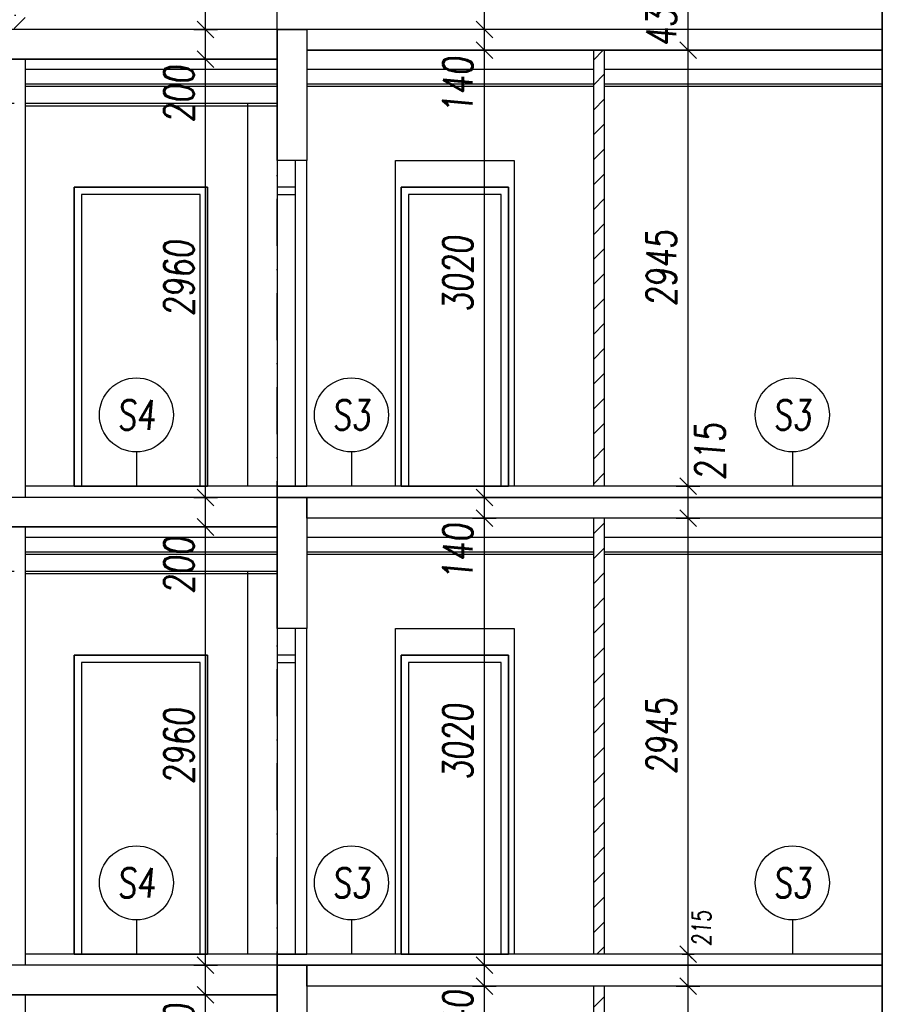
# Model space of a CAD drawing. Header units: millimetres. Extents: x -24606338 to 439687, y 151354 to 480404.
# Tile 76 of 93: x 356301 to 362198, y 238794 to 245443. Entities that reach past the tile are written whole.
import ezdxf
from ezdxf.enums import TextEntityAlignment as Align

# ---------------------------------------------------------------- set-up
doc = ezdxf.new("R2010")
doc.units = ezdxf.units.MM
doc.linetypes.add('ČERCHOVANÁ', pattern=[25.4, 12.7, -6.35, 0, -6.35])
for name, color, linetype in [('DVERE', 4, 'Continuous'), ('KOTY', 7, 'Continuous'), ('NOVA', 240, 'Continuous'), ('NOVÁ INTERIERY', 240, 'Continuous'), ('OSY', 7, 'Continuous'), ('TENKA', 4, 'Continuous'), ('TLUSTA', 2, 'Continuous'), ('ŽB', 3, 'Continuous')]:
    doc.layers.add(name, color=color, linetype=linetype)
doc.styles.add('CS-ROMANS', font='romans.shx', dxfattribs={"width": 0.75, "oblique": 5})
doc.styles.add('CS-ROMANS_100', font='romans.shx', dxfattribs={"width": 0.75, "oblique": 5, "height": 200})
doc.dimstyles.new('A_KÓTA_100', dxfattribs={"dimtxt": 200, "dimasz": 4, "dimexe": 100, "dimexo": 1500, "dimgap": 80, "dimtad": 1, "dimdec": 0, "dimdsep": 46, "dimtxsty": 'CS-ROMANS_100', "dimblk": 'KOT_CARA20', "dimcen": 90, "dimse1": 1, "dimse2": 1, "dimclrd": 256, "dimclre": 256, "dimclrt": 256, "dimadec": 0, "dimazin": 0, "dimtfac": 1, "dimtdec": 0, "dimtix": 1, "dimtmove": 2, "dimatfit": 3, "dimldrblk": 'OBLIQUE', "dimfxl": 1, "dimfxlon": 1, "dimtolj": 1, "dimarcsym": 0})
doc.dimstyles.new('A_KÓTA_50', dxfattribs={"dimtxt": 125, "dimasz": 2, "dimexe": 100, "dimexo": 1500, "dimgap": 40, "dimtad": 1, "dimrnd": 1, "dimdsep": 46, "dimtxsty": 'CS-ROMANS', "dimblk": 'KOT_CARA20', "dimcen": 45, "dimse1": 1, "dimse2": 1, "dimclrd": 256, "dimclre": 256, "dimclrt": 256, "dimadec": 0, "dimazin": 0, "dimtfac": 1, "dimtix": 1, "dimtmove": 2, "dimatfit": 3, "dimldrblk": 'OBLIQUE', "dimfxl": 100, "dimtolj": 1, "dimarcsym": 0})

# ---------------------------------------------------------------- blocks, each defined once
blk = doc.blocks.new('KOT_CARA20')
for p, q in [((0, 20), (0, -20)), ((0, 0), (-14.1, -14.1)), ((0, 0), (14.1, 14.1))]:
    blk.add_line(p, q)
blk = doc.blocks.new('*D2791')
at = {"layer": 'Defpoints', "color": 0, "transparency": 16777216}
for p in [(360813.2, 238917.2), (362123.2, 238917.2), (362123.2, 235972.2)]:
    blk.add_point(p, dxfattribs=at)
at = {"layer": 'KOTY', "lineweight": -2, "transparency": 16777216}
blk.add_line((360813.2, 235976.2), (360813.2, 238913.2), dxfattribs=at)
at = {"layer": 'KOTY', "lineweight": -2, "transparency": 16777216, "xscale": 4, "yscale": 4, "zscale": 4}
for p, rotation in [((360813.2, 238917.2), 90), ((360813.2, 235972.2), 270)]:
    blk.add_blockref('KOT_CARA20', p, dxfattribs=dict(at, rotation=rotation))
at = {"layer": 'KOTY', "transparency": 16777216, "insert": (360633.2, 237444.7), "char_height": 200, "attachment_point": 5, "rotation": 90, "style": 'CS-ROMANS_100'}
blk.add_mtext('\\A1;2945', dxfattribs=at)
blk = doc.blocks.new('_OBLIQUE')
at = {"color": 0, "linetype": 'ByBlock', "ltscale": 15}
blk.add_line((-0.5, -0.5), (0.5, 0.5), dxfattribs=at)
blk = doc.blocks.new('*D2792')
at = {"layer": 'Defpoints', "color": 0, "transparency": 16777216}
for p in [(360813.2, 239132.2), (362123.2, 239132.2), (362123.2, 238917.2)]:
    blk.add_point(p, dxfattribs=at)
at = {"layer": 'KOTY', "lineweight": -2, "transparency": 16777216}
blk.add_line((360813.2, 238919.2), (360813.2, 239130.2), dxfattribs=at)
at = {"layer": 'KOTY', "lineweight": -2, "transparency": 16777216, "xscale": 2, "yscale": 2, "zscale": 2}
for p, rotation in [((360813.2, 239132.2), 90), ((360813.2, 238917.2), 270)]:
    blk.add_blockref('KOT_CARA20', p, dxfattribs=dict(at, rotation=rotation))
at = {"layer": 'KOTY', "transparency": 16777216, "insert": (360903.1, 239307), "char_height": 125, "attachment_point": 5, "rotation": 90, "style": 'CS-ROMANS'}
blk.add_mtext('\\A1;215', dxfattribs=at)
blk = doc.blocks.new('*D2793')
at = {"layer": 'Defpoints', "color": 0, "transparency": 16777216}
for p in [(360813.2, 242077.2), (362123.2, 242077.2), (362123.2, 239132.2)]:
    blk.add_point(p, dxfattribs=at)
at = {"layer": 'KOTY', "lineweight": -2, "transparency": 16777216}
blk.add_line((360813.2, 239136.2), (360813.2, 242073.2), dxfattribs=at)
at = {"layer": 'KOTY', "lineweight": -2, "transparency": 16777216, "xscale": 4, "yscale": 4, "zscale": 4}
for p, rotation in [((360813.2, 242077.2), 90), ((360813.2, 239132.2), 270)]:
    blk.add_blockref('KOT_CARA20', p, dxfattribs=dict(at, rotation=rotation))
at = {"layer": 'KOTY', "transparency": 16777216, "insert": (360633.2, 240604.7), "char_height": 200, "attachment_point": 5, "rotation": 90, "style": 'CS-ROMANS_100'}
blk.add_mtext('\\A1;2945', dxfattribs=at)
blk = doc.blocks.new('*D2794')
at = {"layer": 'Defpoints', "color": 0, "transparency": 16777216}
for p in [(360813.2, 242292.2), (362123.2, 242292.2), (362123.2, 242077.2)]:
    blk.add_point(p, dxfattribs=at)
at = {"layer": 'KOTY', "lineweight": -2, "transparency": 16777216}
blk.add_line((360813.2, 242081.2), (360813.2, 242288.2), dxfattribs=at)
at = {"layer": 'KOTY', "lineweight": -2, "transparency": 16777216, "xscale": 4, "yscale": 4, "zscale": 4}
for p, rotation in [((360813.2, 242292.2), 90), ((360813.2, 242077.2), 270)]:
    blk.add_blockref('KOT_CARA20', p, dxfattribs=dict(at, rotation=rotation))
at = {"layer": 'KOTY', "transparency": 16777216, "insert": (360961.4, 242526.4), "char_height": 200, "attachment_point": 5, "rotation": 90, "style": 'CS-ROMANS_100'}
blk.add_mtext('\\A1;215', dxfattribs=at)
blk = doc.blocks.new('*D2795')
at = {"layer": 'Defpoints', "color": 0, "transparency": 16777216}
for p in [(360813.2, 245237.2), (362123.2, 245237.2), (362123.2, 242292.2)]:
    blk.add_point(p, dxfattribs=at)
at = {"layer": 'KOTY', "lineweight": -2, "transparency": 16777216}
blk.add_line((360813.2, 242296.2), (360813.2, 245233.2), dxfattribs=at)
at = {"layer": 'KOTY', "lineweight": -2, "transparency": 16777216, "xscale": 4, "yscale": 4, "zscale": 4}
for p, rotation in [((360813.2, 245237.2), 90), ((360813.2, 242292.2), 270)]:
    blk.add_blockref('KOT_CARA20', p, dxfattribs=dict(at, rotation=rotation))
at = {"layer": 'KOTY', "transparency": 16777216, "insert": (360633.2, 243764.7), "char_height": 200, "attachment_point": 5, "rotation": 90, "style": 'CS-ROMANS_100'}
blk.add_mtext('\\A1;2945', dxfattribs=at)
blk = doc.blocks.new('*D2796')
at = {"layer": 'Defpoints', "color": 0, "transparency": 16777216}
for p in [(360813.2, 245672.2), (362123.2, 245672.2), (362123.2, 245237.2)]:
    blk.add_point(p, dxfattribs=at)
at = {"layer": 'KOTY', "lineweight": -2, "transparency": 16777216}
for p, q in [((360813.2, 245676.2), (360813.2, 245680.2)), ((360813.2, 245237.2), (360813.2, 245672.2)), ((360813.2, 245233.2), (360813.2, 245229.2))]:
    blk.add_line(p, q, dxfattribs=at)
at = {"layer": 'KOTY', "lineweight": -2, "transparency": 16777216, "xscale": 4, "yscale": 4, "zscale": 4}
for p, rotation in [((360813.2, 245672.2), 270), ((360813.2, 245237.2), 90)]:
    blk.add_blockref('KOT_CARA20', p, dxfattribs=dict(at, rotation=rotation))
at = {"layer": 'KOTY', "transparency": 16777216, "insert": (360633.2, 245454.7), "char_height": 200, "attachment_point": 5, "rotation": 90, "style": 'CS-ROMANS_100'}
blk.add_mtext('\\A1;435', dxfattribs=at)
blk = doc.blocks.new('*D3340')
at = {"layer": 'Defpoints', "color": 0, "transparency": 16777216}
for p in [(357555.3, 238857.2), (357690, 238857.2), (357832.8, 235897.2)]:
    blk.add_point(p, dxfattribs=at)
at = {"layer": 'KOTY', "lineweight": -2, "transparency": 16777216}
blk.add_line((357555.3, 235901.2), (357555.3, 238853.2), dxfattribs=at)
at = {"layer": 'KOTY', "lineweight": -2, "transparency": 16777216, "xscale": 4, "yscale": 4, "zscale": 4}
for p, rotation in [((357555.3, 238857.2), 90), ((357555.3, 235897.2), 270)]:
    blk.add_blockref('KOT_CARA20', p, dxfattribs=dict(at, rotation=rotation))
at = {"layer": 'KOTY', "transparency": 16777216, "insert": (357375.3, 237377.2), "char_height": 200, "attachment_point": 5, "rotation": 90, "style": 'CS-ROMANS_100'}
blk.add_mtext('\\A1;2960', dxfattribs=at)
blk = doc.blocks.new('*D3341')
at = {"layer": 'Defpoints', "color": 0, "transparency": 16777216}
for p in [(357555.3, 239057.2), (357695.1, 239057.2), (357690, 238857.2)]:
    blk.add_point(p, dxfattribs=at)
at = {"layer": 'KOTY', "lineweight": -2, "transparency": 16777216}
blk.add_line((357555.3, 238861.2), (357555.3, 239053.2), dxfattribs=at)
at = {"layer": 'KOTY', "lineweight": -2, "transparency": 16777216, "xscale": 4, "yscale": 4, "zscale": 4}
for p, rotation in [((357555.3, 239057.2), 90), ((357555.3, 238857.2), 270)]:
    blk.add_blockref('KOT_CARA20', p, dxfattribs=dict(at, rotation=rotation))
at = {"layer": 'KOTY', "transparency": 16777216, "insert": (357375.3, 238605.3), "char_height": 200, "attachment_point": 5, "rotation": 90, "style": 'CS-ROMANS_100'}
blk.add_mtext('\\A1;200', dxfattribs=at)
blk = doc.blocks.new('*D3342')
at = {"layer": 'Defpoints', "color": 0, "transparency": 16777216}
for p in [(357555.3, 242017.2), (357752.5, 242017.2), (357695.1, 239057.2)]:
    blk.add_point(p, dxfattribs=at)
at = {"layer": 'KOTY', "lineweight": -2, "transparency": 16777216}
blk.add_line((357555.3, 239061.2), (357555.3, 242013.2), dxfattribs=at)
at = {"layer": 'KOTY', "lineweight": -2, "transparency": 16777216, "xscale": 4, "yscale": 4, "zscale": 4}
for p, rotation in [((357555.3, 242017.2), 90), ((357555.3, 239057.2), 270)]:
    blk.add_blockref('KOT_CARA20', p, dxfattribs=dict(at, rotation=rotation))
at = {"layer": 'KOTY', "transparency": 16777216, "insert": (357375.3, 240537.2), "char_height": 200, "attachment_point": 5, "rotation": 90, "style": 'CS-ROMANS_100'}
blk.add_mtext('\\A1;2960', dxfattribs=at)
blk = doc.blocks.new('*D3343')
at = {"layer": 'Defpoints', "color": 0, "transparency": 16777216}
for p in [(357555.3, 242217.2), (357752.5, 242217.2), (357752.5, 242017.2)]:
    blk.add_point(p, dxfattribs=at)
at = {"layer": 'KOTY', "lineweight": -2, "transparency": 16777216}
blk.add_line((357555.3, 242021.2), (357555.3, 242213.2), dxfattribs=at)
at = {"layer": 'KOTY', "lineweight": -2, "transparency": 16777216, "xscale": 4, "yscale": 4, "zscale": 4}
for p, rotation in [((357555.3, 242217.2), 90), ((357555.3, 242017.2), 270)]:
    blk.add_blockref('KOT_CARA20', p, dxfattribs=dict(at, rotation=rotation))
at = {"layer": 'KOTY', "transparency": 16777216, "insert": (357375.3, 241758.5), "char_height": 200, "attachment_point": 5, "rotation": 90, "style": 'CS-ROMANS_100'}
blk.add_mtext('\\A1;200', dxfattribs=at)
blk = doc.blocks.new('*D3344')
at = {"layer": 'Defpoints', "color": 0, "transparency": 16777216}
for p in [(357555.3, 245177.2), (357696.8, 245177.2), (357752.5, 242217.2)]:
    blk.add_point(p, dxfattribs=at)
at = {"layer": 'KOTY', "lineweight": -2, "transparency": 16777216}
blk.add_line((357555.3, 242221.2), (357555.3, 245173.2), dxfattribs=at)
at = {"layer": 'KOTY', "lineweight": -2, "transparency": 16777216, "xscale": 4, "yscale": 4, "zscale": 4}
for p, rotation in [((357555.3, 245177.2), 90), ((357555.3, 242217.2), 270)]:
    blk.add_blockref('KOT_CARA20', p, dxfattribs=dict(at, rotation=rotation))
at = {"layer": 'KOTY', "transparency": 16777216, "insert": (357375.3, 243697.2), "char_height": 200, "attachment_point": 5, "rotation": 90, "style": 'CS-ROMANS_100'}
blk.add_mtext('\\A1;2960', dxfattribs=at)
blk = doc.blocks.new('*D3345')
at = {"layer": 'Defpoints', "color": 0, "transparency": 16777216}
for p in [(357555.3, 245377.2), (357752.5, 245377.2), (357696.8, 245177.2)]:
    blk.add_point(p, dxfattribs=at)
at = {"layer": 'KOTY', "lineweight": -2, "transparency": 16777216}
blk.add_line((357555.3, 245181.2), (357555.3, 245373.2), dxfattribs=at)
at = {"layer": 'KOTY', "lineweight": -2, "transparency": 16777216, "xscale": 4, "yscale": 4, "zscale": 4}
for p, rotation in [((357555.3, 245377.2), 90), ((357555.3, 245177.2), 270)]:
    blk.add_blockref('KOT_CARA20', p, dxfattribs=dict(at, rotation=rotation))
at = {"layer": 'KOTY', "transparency": 16777216, "insert": (357375.3, 244940.9), "char_height": 200, "attachment_point": 5, "rotation": 90, "style": 'CS-ROMANS_100'}
blk.add_mtext('\\A1;200', dxfattribs=at)
blk = doc.blocks.new('*D3346')
at = {"layer": 'Defpoints', "color": 0, "transparency": 16777216}
for p in [(357555.3, 249627.2), (357752.5, 249627.2), (357752.5, 245377.2)]:
    blk.add_point(p, dxfattribs=at)
at = {"layer": 'KOTY', "lineweight": -2, "transparency": 16777216}
blk.add_line((357555.3, 245381.2), (357555.3, 249623.2), dxfattribs=at)
at = {"layer": 'KOTY', "lineweight": -2, "transparency": 16777216, "xscale": 4, "yscale": 4, "zscale": 4}
for p, rotation in [((357555.3, 249627.2), 90), ((357555.3, 245377.2), 270)]:
    blk.add_blockref('KOT_CARA20', p, dxfattribs=dict(at, rotation=rotation))
at = {"layer": 'KOTY', "transparency": 16777216, "insert": (357375.3, 247502.2), "char_height": 200, "attachment_point": 5, "rotation": 90, "style": 'CS-ROMANS_100'}
blk.add_mtext('\\A1;4250', dxfattribs=at)
blk = doc.blocks.new('*D3381')
at = {"layer": 'Defpoints', "color": 0, "transparency": 16777216}
for p in [(359438.4, 238917.2), (359629, 238917.2), (359818.4, 235897.2)]:
    blk.add_point(p, dxfattribs=at)
at = {"layer": 'KOTY', "lineweight": -2, "transparency": 16777216}
blk.add_line((359438.4, 235901.2), (359438.4, 238913.2), dxfattribs=at)
at = {"layer": 'KOTY', "lineweight": -2, "transparency": 16777216, "xscale": 4, "yscale": 4, "zscale": 4}
for p, rotation in [((359438.4, 238917.2), 90), ((359438.4, 235897.2), 270)]:
    blk.add_blockref('KOT_CARA20', p, dxfattribs=dict(at, rotation=rotation))
at = {"layer": 'KOTY', "transparency": 16777216, "insert": (359258.4, 237407.2), "char_height": 200, "attachment_point": 5, "rotation": 90, "style": 'CS-ROMANS_100'}
blk.add_mtext('\\A1;3020', dxfattribs=at)
blk = doc.blocks.new('*D3382')
at = {"layer": 'Defpoints', "color": 0, "transparency": 16777216}
for p in [(359438.4, 239057.2), (359619.1, 239057.2), (359629, 238917.2)]:
    blk.add_point(p, dxfattribs=at)
at = {"layer": 'KOTY', "lineweight": -2, "transparency": 16777216}
for p, q in [((359438.4, 239061.2), (359438.4, 239065.2)), ((359438.4, 238917.2), (359438.4, 239057.2)), ((359438.4, 238913.2), (359438.4, 238909.2))]:
    blk.add_line(p, q, dxfattribs=at)
at = {"layer": 'KOTY', "lineweight": -2, "transparency": 16777216, "xscale": 4, "yscale": 4, "zscale": 4}
for p, rotation in [((359438.4, 239057.2), 270), ((359438.4, 238917.2), 90)]:
    blk.add_blockref('KOT_CARA20', p, dxfattribs=dict(at, rotation=rotation))
at = {"layer": 'KOTY', "transparency": 16777216, "insert": (359258.4, 238696.8), "char_height": 200, "attachment_point": 5, "rotation": 90, "style": 'CS-ROMANS_100'}
blk.add_mtext('\\A1;140', dxfattribs=at)
blk = doc.blocks.new('*D3383')
at = {"layer": 'Defpoints', "color": 0, "transparency": 16777216}
for p in [(359438.4, 242077.2), (359819, 242077.2), (359619.1, 239057.2)]:
    blk.add_point(p, dxfattribs=at)
at = {"layer": 'KOTY', "lineweight": -2, "transparency": 16777216}
blk.add_line((359438.4, 239061.2), (359438.4, 242073.2), dxfattribs=at)
at = {"layer": 'KOTY', "lineweight": -2, "transparency": 16777216, "xscale": 4, "yscale": 4, "zscale": 4}
for p, rotation in [((359438.4, 242077.2), 90), ((359438.4, 239057.2), 270)]:
    blk.add_blockref('KOT_CARA20', p, dxfattribs=dict(at, rotation=rotation))
at = {"layer": 'KOTY', "transparency": 16777216, "insert": (359258.4, 240567.2), "char_height": 200, "attachment_point": 5, "rotation": 90, "style": 'CS-ROMANS_100'}
blk.add_mtext('\\A1;3020', dxfattribs=at)
blk = doc.blocks.new('*D3384')
at = {"layer": 'Defpoints', "color": 0, "transparency": 16777216}
for p in [(359438.4, 242217.2), (359824, 242217.2), (359819, 242077.2)]:
    blk.add_point(p, dxfattribs=at)
at = {"layer": 'KOTY', "lineweight": -2, "transparency": 16777216}
for p, q in [((359438.4, 242221.2), (359438.4, 242225.2)), ((359438.4, 242077.2), (359438.4, 242217.2)), ((359438.4, 242073.2), (359438.4, 242069.2))]:
    blk.add_line(p, q, dxfattribs=at)
at = {"layer": 'KOTY', "lineweight": -2, "transparency": 16777216, "xscale": 4, "yscale": 4, "zscale": 4}
for p, rotation in [((359438.4, 242217.2), 270), ((359438.4, 242077.2), 90)]:
    blk.add_blockref('KOT_CARA20', p, dxfattribs=dict(at, rotation=rotation))
at = {"layer": 'KOTY', "transparency": 16777216, "insert": (359258.4, 241848.4), "char_height": 200, "attachment_point": 5, "rotation": 90, "style": 'CS-ROMANS_100'}
blk.add_mtext('\\A1;140', dxfattribs=at)
blk = doc.blocks.new('*D3385')
at = {"layer": 'Defpoints', "color": 0, "transparency": 16777216}
for p in [(359438.4, 245237.2), (359944.2, 245237.2), (359824, 242217.2)]:
    blk.add_point(p, dxfattribs=at)
at = {"layer": 'KOTY', "lineweight": -2, "transparency": 16777216}
blk.add_line((359438.4, 242221.2), (359438.4, 245233.2), dxfattribs=at)
at = {"layer": 'KOTY', "lineweight": -2, "transparency": 16777216, "xscale": 4, "yscale": 4, "zscale": 4}
for p, rotation in [((359438.4, 245237.2), 90), ((359438.4, 242217.2), 270)]:
    blk.add_blockref('KOT_CARA20', p, dxfattribs=dict(at, rotation=rotation))
at = {"layer": 'KOTY', "transparency": 16777216, "insert": (359258.4, 243727.2), "char_height": 200, "attachment_point": 5, "rotation": 90, "style": 'CS-ROMANS_100'}
blk.add_mtext('\\A1;3020', dxfattribs=at)
blk = doc.blocks.new('*D3386')
at = {"layer": 'Defpoints', "color": 0, "transparency": 16777216}
for p in [(359438.4, 245377.2), (359984.2, 245377.2), (359944.2, 245237.2)]:
    blk.add_point(p, dxfattribs=at)
at = {"layer": 'KOTY', "lineweight": -2, "transparency": 16777216}
for p, q in [((359438.4, 245381.2), (359438.4, 245385.2)), ((359438.4, 245237.2), (359438.4, 245377.2)), ((359438.4, 245233.2), (359438.4, 245229.2))]:
    blk.add_line(p, q, dxfattribs=at)
at = {"layer": 'KOTY', "lineweight": -2, "transparency": 16777216, "xscale": 4, "yscale": 4, "zscale": 4}
for p, rotation in [((359438.4, 245377.2), 270), ((359438.4, 245237.2), 90)]:
    blk.add_blockref('KOT_CARA20', p, dxfattribs=dict(at, rotation=rotation))
at = {"layer": 'KOTY', "transparency": 16777216, "insert": (359258.4, 245000), "char_height": 200, "attachment_point": 5, "rotation": 90, "style": 'CS-ROMANS_100'}
blk.add_mtext('\\A1;140', dxfattribs=at)
blk = doc.blocks.new('*D3387')
at = {"layer": 'Defpoints', "color": 0, "transparency": 16777216}
for p in [(359438.4, 249627.2), (359829.1, 249627.2), (359984.2, 245377.2)]:
    blk.add_point(p, dxfattribs=at)
at = {"layer": 'KOTY', "lineweight": -2, "transparency": 16777216}
blk.add_line((359438.4, 245381.2), (359438.4, 249623.2), dxfattribs=at)
at = {"layer": 'KOTY', "lineweight": -2, "transparency": 16777216, "xscale": 4, "yscale": 4, "zscale": 4}
for p, rotation in [((359438.4, 249627.2), 90), ((359438.4, 245377.2), 270)]:
    blk.add_blockref('KOT_CARA20', p, dxfattribs=dict(at, rotation=rotation))
at = {"layer": 'KOTY', "transparency": 16777216, "insert": (359258.4, 247502.2), "char_height": 200, "attachment_point": 5, "rotation": 90, "style": 'CS-ROMANS_100'}
blk.add_mtext('\\A1;4250', dxfattribs=at)
blk = doc.blocks.new('*D3473')
at = {"layer": 'Defpoints', "color": 0, "transparency": 16777216}
for p in [(356582.2, 253725.2), (347399.6, 186387.2), (348613.2, 186387.2)]:
    blk.add_point(p, dxfattribs=at)
at = {"layer": 'KOTY', "lineweight": -2, "transparency": 16777216}
blk.add_line((347399.6, 253721.2), (347399.6, 186391.2), dxfattribs=at)
at = {"layer": 'KOTY', "lineweight": -2, "transparency": 16777216, "xscale": 4, "yscale": 4, "zscale": 4}
for p, rotation in [((347399.6, 253725.2), 90), ((347399.6, 186387.2), 270)]:
    blk.add_blockref('KOT_CARA20', p, dxfattribs=dict(at, rotation=rotation))
at = {"layer": 'KOTY', "transparency": 16777216, "insert": (347219.6, 220056.2), "char_height": 200, "attachment_point": 5, "rotation": 90, "style": 'CS-ROMANS_100'}
blk.add_mtext('\\A1;67338', dxfattribs=at)

msp = doc.modelspace()

# ---------------------------------------------------------------- hatches: boundary and pattern name
at = {"layer": 'NOVÁ INTERIERY', "true_color": 0xf00000}
h = msp.add_hatch(dxfattribs=at)
h.set_pattern_fill('SACNCR', color=1, scale=50)
h.set_pattern_definition([(45, (320826.25, -30332.43), (-84.1899, 84.1899), []), (45, (320910.44, -30332.43), (-84.1899, 84.1899), [0, -119.0625])])
h.paths.add_polyline_path([(356263.246, 245377.158), (356338.246, 245377.158), (356338.246, 249627.158), (356263.246, 249627.158)])
h = msp.add_hatch(dxfattribs=at)
h.set_pattern_fill('SACNCR', color=1, scale=50)
h.paths.add_polyline_path([(360248.246, 245237.158), (360173.246, 245237.158), (360173.246, 242292.158), (360248.246, 242292.158)])
h = msp.add_hatch(dxfattribs=at)
h.set_pattern_fill('SACNCR', color=1, scale=50)
h.paths.add_polyline_path([(360248.246, 242077.158), (360173.246, 242077.158), (360173.246, 239132.158), (360248.246, 239132.158)])
h = msp.add_hatch(dxfattribs=at)
h.set_pattern_fill('SACNCR', color=1, scale=50)
h.paths.add_polyline_path([(360248.246, 238917.158), (360173.246, 238917.158), (360173.246, 235972.158), (360248.246, 235972.158)])

# ---------------------------------------------------------------- linework, layer by layer
at = {"layer": 'DVERE'}
for points in [[(358838.246, 244492.158), (359638.246, 244492.158), (359638.246, 242292.158), (358838.246, 242292.158)], [(356668.246, 242292.158), (357568.246, 242292.158), (357568.246, 244312.158), (356668.246, 244312.158)], [(358875.746, 242292.158), (359600.746, 242292.158), (359600.746, 244312.158), (358875.746, 244312.158)], [(356718.246, 242292.158), (357518.246, 242292.158), (357518.246, 244262.158), (356718.246, 244262.158)], [(358925.746, 242292.158), (359550.746, 242292.158), (359550.746, 244262.158), (358925.746, 244262.158)], [(358838.246, 241332.158), (359638.246, 241332.158), (359638.246, 239132.158), (358838.246, 239132.158)], [(356668.246, 239132.158), (357568.246, 239132.158), (357568.246, 241152.158), (356668.246, 241152.158)], [(356668.246, 239132.158), (357568.246, 239132.158), (357568.246, 241152.158), (356668.246, 241152.158)], [(356718.246, 239132.158), (357518.246, 239132.158), (357518.246, 241102.158), (356718.246, 241102.158)], [(356718.246, 239132.158), (357518.246, 239132.158), (357518.246, 241102.158), (356718.246, 241102.158)], [(358875.746, 239132.158), (359600.746, 239132.158), (359600.746, 241152.158), (358875.746, 241152.158)], [(358875.746, 239132.158), (359600.746, 239132.158), (359600.746, 241152.158), (358875.746, 241152.158)], [(358925.746, 239132.158), (359550.746, 239132.158), (359550.746, 241102.158), (358925.746, 241102.158)], [(358925.746, 239132.158), (359550.746, 239132.158), (359550.746, 241102.158), (358925.746, 241102.158)]]:
    msp.add_lwpolyline(points, close=True, dxfattribs=at)
at = {"layer": 'KOTY'}
for p, q in [((357088.462, 242524.118), (357088.462, 242292.158)), ((358540.122, 242524.118), (358540.122, 242292.158)), ((361516.772, 242524.118), (361516.772, 242292.158)), ((357088.462, 239364.118), (357088.462, 239132.158)), ((358540.122, 239364.118), (358540.122, 239132.158)), ((361516.772, 239364.118), (361516.772, 239132.158))]:
    msp.add_line(p, q, dxfattribs=at)
at = {"layer": 'KOTY', "ltscale": 20}
for centre in [(357088.462, 242774.118), (358540.122, 242774.118), (361516.772, 242774.118), (357088.462, 239614.118), (358540.122, 239614.118), (361516.772, 239614.118)]:
    msp.add_circle(centre, 250, dxfattribs=at)
at = {"layer": 'NOVA'}
for points in [[(360173.246, 245237.158), (360173.246, 242292.158)], [(360248.246, 242292.158), (360248.246, 245237.158)], [(360173.246, 242077.158), (360173.246, 239132.158)], [(360248.246, 239132.158), (360248.246, 242077.158)], [(360173.246, 238917.158), (360173.246, 235972.158)], [(360248.246, 235972.158), (360248.246, 238917.158)]]:
    msp.add_lwpolyline(points, dxfattribs=at)
at = {"layer": 'NOVÁ INTERIERY'}
for p, q in [((358038.246, 244492.158), (358038.246, 242292.158)), ((358038.246, 241332.158), (358038.246, 239132.158))]:
    msp.add_line(p, q, dxfattribs=at)
for points in [[(358038.246, 245107.158), (356338.246, 245107.158)], [(360173.246, 245107.158), (358238.246, 245107.158)], [(362123.246, 245107.158), (360248.246, 245107.158)], [(358038.246, 245007.158), (356338.246, 245007.158)], [(358038.246, 244992.158), (356338.246, 244992.158)], [(360173.246, 245007.158), (358238.246, 245007.158)], [(360173.246, 244992.158), (358238.246, 244992.158)], [(362123.246, 245007.158), (360248.246, 245007.158)], [(362123.246, 244992.158), (360248.246, 244992.158)], [(358163.246, 242292.158), (358163.246, 244492.158)], [(358038.246, 241947.158), (356338.246, 241947.158)], [(360173.246, 241947.158), (358238.246, 241947.158)], [(362123.246, 241947.158), (360248.246, 241947.158)], [(358038.246, 241847.158), (356338.246, 241847.158)], [(358038.246, 241832.158), (356338.246, 241832.158)], [(360173.246, 241847.158), (358238.246, 241847.158)], [(360173.246, 241832.158), (358238.246, 241832.158)], [(362123.246, 241847.158), (360248.246, 241847.158)], [(362123.246, 241832.158), (360248.246, 241832.158)], [(358163.246, 239132.158), (358163.246, 241332.158)]]:
    msp.add_lwpolyline(points, dxfattribs=at)
for points in [[(356668.246, 244312.158), (357568.246, 244312.158), (357568.246, 242292.158), (356668.246, 242292.158)], [(358038.246, 244262.158), (358163.246, 244262.158), (358163.246, 244312.158), (358038.246, 244312.158)], [(358875.746, 244312.158), (359600.746, 244312.158), (359600.746, 242292.158), (358875.746, 242292.158)], [(356718.246, 242292.158), (357518.246, 242292.158), (357518.246, 244262.158), (356718.246, 244262.158)], [(358925.746, 242292.158), (359550.746, 242292.158), (359550.746, 244262.158), (358925.746, 244262.158)], [(358038.246, 242217.158), (362123.246, 242217.158), (362123.246, 242292.158), (358038.246, 242292.158)], [(356668.246, 241152.158), (357568.246, 241152.158), (357568.246, 239132.158), (356668.246, 239132.158)], [(356718.246, 239132.158), (357518.246, 239132.158), (357518.246, 241102.158), (356718.246, 241102.158)], [(358038.246, 241102.158), (358163.246, 241102.158), (358163.246, 241152.158), (358038.246, 241152.158)], [(358875.746, 241152.158), (359600.746, 241152.158), (359600.746, 239132.158), (358875.746, 239132.158)], [(358925.746, 239132.158), (359550.746, 239132.158), (359550.746, 241102.158), (358925.746, 241102.158)], [(358038.246, 239057.158), (362123.246, 239057.158), (362123.246, 239132.158), (358038.246, 239132.158)]]:
    msp.add_lwpolyline(points, close=True, dxfattribs=at)
at = {"layer": 'OSY', "linetype": 'ČERCHOVANÁ', "ltscale": 25}
msp.add_lwpolyline([(358038.246, 174688.935), (358038.246, 251607.158)], dxfattribs=at)
at = {"layer": 'TENKA'}
for p, q in [((356338.246, 244862.158), (358038.246, 244862.158)), ((356338.246, 241702.158), (358038.246, 241702.158))]:
    msp.add_line(p, q, dxfattribs=at)
for points in [[(362123.246, 245377.158), (351438.246, 245377.158)], [(356263.246, 244877.158), (351438.246, 244877.158), (351438.246, 245177.158), (358038.246, 245177.158), (358038.246, 244877.158), (356338.246, 244877.158)], [(357838.246, 244877.158), (357838.246, 242292.158)], [(358163.246, 242292.158), (358163.246, 244492.158)], [(362123.246, 242217.158), (351438.246, 242217.158)], [(356263.246, 241717.158), (351438.246, 241717.158), (351438.246, 242017.158), (358038.246, 242017.158), (358038.246, 241717.158), (356338.246, 241717.158)], [(357838.246, 241717.158), (357838.246, 239132.158)], [(358163.246, 239132.158), (358163.246, 241332.158)], [(362123.246, 239057.158), (351438.246, 239057.158)], [(356263.246, 238557.158), (351438.246, 238557.158), (351438.246, 238857.158), (358038.246, 238857.158), (358038.246, 238557.158), (356338.246, 238557.158)]]:
    msp.add_lwpolyline(points, dxfattribs=at)
for points in [[(358038.246, 242292.158), (358238.246, 242292.158), (358238.246, 244492.158), (358038.246, 244492.158)], [(358038.246, 244262.158), (358163.246, 244262.158), (358163.246, 244312.158), (358038.246, 244312.158)], [(358038.246, 239132.158), (358238.246, 239132.158), (358238.246, 241332.158), (358038.246, 241332.158)], [(358038.246, 241102.158), (358163.246, 241102.158), (358163.246, 241152.158), (358038.246, 241152.158)]]:
    msp.add_lwpolyline(points, close=True, dxfattribs=at)
at = {"layer": 'TLUSTA'}
for points in [[(362123.246, 249627.158), (362123.246, 193237.158)], [(358038.246, 245377.158), (358038.246, 244492.158)], [(358238.246, 245377.158), (358238.246, 244492.158)], [(362123.246, 245237.158), (358238.246, 245237.158)], [(358038.246, 245177.158), (351438.246, 245177.158)], [(356338.246, 245177.158), (356338.246, 242217.158)], [(358238.246, 244492.158), (358038.246, 244492.158)], [(362123.246, 242292.158), (356338.246, 242292.158)], [(358038.246, 242217.158), (358038.246, 241332.158)], [(358238.246, 242217.158), (358238.246, 241332.158)], [(362123.246, 242077.158), (358238.246, 242077.158)], [(358038.246, 242017.158), (351438.246, 242017.158)], [(356338.246, 242017.158), (356338.246, 239057.158)], [(358238.246, 241332.158), (358038.246, 241332.158)], [(362123.246, 239132.158), (356338.246, 239132.158)], [(358038.246, 239057.158), (358038.246, 238172.158)], [(358238.246, 239057.158), (358238.246, 238172.158)], [(362123.246, 238917.158), (358238.246, 238917.158)], [(358038.246, 238857.158), (351438.246, 238857.158)], [(356338.246, 238857.158), (356338.246, 235897.158)]]:
    msp.add_lwpolyline(points, dxfattribs=at)
at = {"layer": 'ŽB'}
for points in [[(362123.246, 249627.158), (362273.246, 249627.158), (362273.246, 193237.158), (362123.246, 193237.158)], [(351438.246, 245177.158), (358038.246, 245177.158), (358038.246, 245377.158), (351438.246, 245377.158)], [(358038.246, 245377.158), (358238.246, 245377.158), (358238.246, 244492.158), (358038.246, 244492.158)], [(358238.246, 245237.158), (362123.246, 245237.158), (362123.246, 245377.158), (358238.246, 245377.158)], [(351438.246, 242017.158), (358038.246, 242017.158), (358038.246, 242217.158), (351438.246, 242217.158)], [(358038.246, 242217.158), (358238.246, 242217.158), (358238.246, 241332.158), (358038.246, 241332.158)], [(358238.246, 242217.158), (362123.246, 242217.158), (362123.246, 242077.158), (358238.246, 242077.158)], [(351438.246, 238857.158), (358038.246, 238857.158), (358038.246, 239057.158), (351438.246, 239057.158)], [(358038.246, 239057.158), (358238.246, 239057.158), (358238.246, 238172.158), (358038.246, 238172.158)], [(358238.246, 239057.158), (362123.246, 239057.158), (362123.246, 238917.158), (358238.246, 238917.158)]]:
    msp.add_lwpolyline(points, close=True, dxfattribs=at)

# ---------------------------------------------------------------- texts
at = {"layer": 'KOTY', "ltscale": 20, "style": 'CS-ROMANS', "oblique": 5, "width": 0.75}
for s, p in [('S4', (357088.462, 242774.118)), ('S3', (358540.122, 242774.118)), ('S3', (361516.772, 242774.118)), ('S4', (357088.462, 239614.118)), ('S3', (358540.122, 239614.118)), ('S3', (361516.772, 239614.118))]:
    msp.add_text(s, height=200, dxfattribs=at).set_placement(p, align=Align.MIDDLE)

# ---------------------------------------------------------------- dimensions: what is measured, and where the dimension line sits
at = {"layer": 'KOTY'}
for base, p1, p2, picture, middle in [((347399.564, 186387.158), (356582.209, 253725.158), (348613.152, 186387.158), '*D3473', (347219.564, 220056.158)), ((357555.316, 249627.158), (357752.451, 245377.158), (357752.451, 249627.158), '*D3346', (357375.316, 247502.158)), ((359438.383, 249627.158), (359984.173, 245377.158), (359829.104, 249627.158), '*D3387', (359258.383, 247502.158)), ((360813.234, 245672.158), (362123.246, 245237.158), (362123.246, 245672.158), '*D2796', (360633.234, 245454.658)), ((359438.383, 245237.158), (359824.046, 242217.158), (359944.177, 245237.158), '*D3385', (359258.383, 243727.158)), ((360813.234, 245237.158), (362123.246, 242292.158), (362123.246, 245237.158), '*D2795', (360633.234, 243764.658)), ((357555.316, 245177.158), (357752.451, 242217.158), (357696.805, 245177.158), '*D3344', (357375.316, 243697.158)), ((359438.383, 242077.158), (359619.05, 239057.158), (359819.046, 242077.158), '*D3383', (359258.383, 240567.158)), ((360813.234, 242077.158), (362123.246, 239132.158), (362123.246, 242077.158), '*D2793', (360633.234, 240604.658)), ((357555.316, 242017.158), (357695.059, 239057.158), (357752.451, 242017.158), '*D3342', (357375.316, 240537.158)), ((359438.383, 238917.158), (359818.425, 235897.158), (359629.047, 238917.158), '*D3381', (359258.383, 237407.158)), ((360813.234, 238917.158), (362123.246, 235972.158), (362123.246, 238917.158), '*D2791', (360633.234, 237444.658)), ((357555.316, 238857.158), (357832.817, 235897.158), (357689.98, 238857.158), '*D3340', (357375.316, 237377.158))]:
    dim = msp.add_linear_dim(base=base, p1=p1, p2=p2, angle=90, dimstyle='A_KÓTA_100', dxfattribs=at)
    dim.commit()
    dim.dimension.update_dxf_attribs({"geometry": picture, "text_midpoint": middle})
for base, p1, p2, dimstyle, picture, middle in [((357555.316, 245377.158), (357696.805, 245177.158), (357752.451, 245377.158), 'A_KÓTA_100', '*D3345', (357375.316, 244940.892)), ((359438.383, 245377.158), (359944.177, 245237.158), (359984.173, 245377.158), 'A_KÓTA_100', '*D3386', (359258.383, 244999.997)), ((360813.234, 242292.158), (362123.246, 242077.158), (362123.246, 242292.158), 'A_KÓTA_100', '*D2794', (360961.388, 242526.413)), ((357555.316, 242217.158), (357752.451, 242017.158), (357752.451, 242217.158), 'A_KÓTA_100', '*D3343', (357375.316, 241758.547)), ((359438.383, 242217.158), (359819.046, 242077.158), (359824.046, 242217.158), 'A_KÓTA_100', '*D3384', (359258.383, 241848.406)), ((360813.234, 239132.158), (362123.246, 238917.158), (362123.246, 239132.158), 'A_KÓTA_50', '*D2792', (360903.131, 239307.047)), ((357555.316, 239057.158), (357689.98, 238857.158), (357695.059, 239057.158), 'A_KÓTA_100', '*D3341', (357375.316, 238605.311)), ((359438.383, 239057.158), (359629.047, 238917.158), (359619.05, 239057.158), 'A_KÓTA_100', '*D3382', (359258.383, 238696.784))]:
    dim = msp.add_linear_dim(base=base, p1=p1, p2=p2, angle=90, dimstyle=dimstyle, dxfattribs=at)
    dim.commit()
    dim.dimension.update_dxf_attribs({"geometry": picture, "text_midpoint": middle, "dimtype": 160})

doc.saveas('drawing.dxf')
